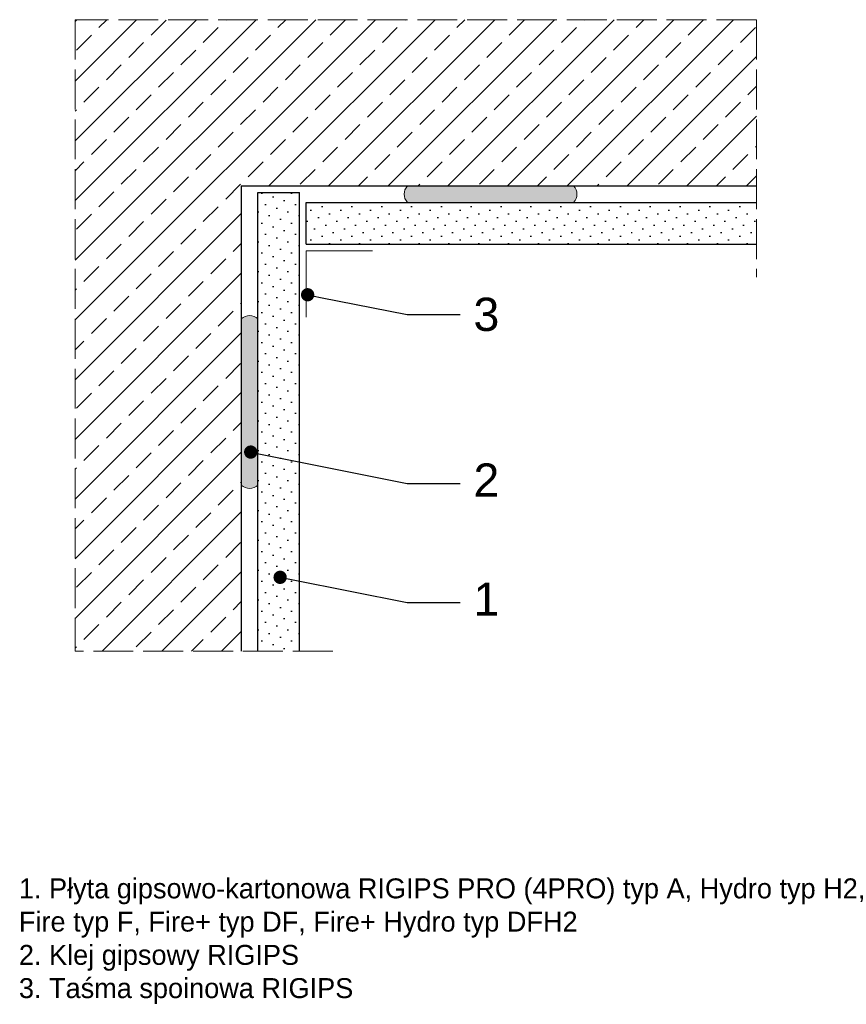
# Model space of a CAD drawing. Header units: millimetres. Extents: x 2183 to 2432, y 1078 to 1374.
import ezdxf
from ezdxf import colors
from ezdxf.entities.mleader import LeaderData, LeaderLine
from ezdxf.math import Vec2, Vec3

# ---------------------------------------------------------------- set-up
doc = ezdxf.new("R2010")
doc.units = ezdxf.units.MM
doc.linetypes.add('ACAD_ISO02W100', pattern=[15, 12, -3])
for name, color, linetype, lineweight in [('_RIGIPS AKCESORIA', 7, 'Continuous', 18), ('_RIGIPS G-K', 7, 'Continuous', 25), ('KRESKOWANIE', 7, 'Continuous', 9), ('OPISY', 7, 'Continuous', 9), ('PRZERYWANA', 7, 'ACAD_ISO02W100', 9)]:
    doc.layers.add(name, color=color, linetype=linetype, lineweight=lineweight)
doc.styles.get("Standard").update_dxf_attribs({"font": 'arial.ttf'})

# ---------------------------------------------------------------- blocks, each defined once
blk = doc.blocks.new('_Dot')
at = {"color": 0, "linetype": 'ByBlock', "lineweight": -2}
blk.add_line((-0.5, 0), (-1, 0), dxfattribs=at)
at = {"color": 0, "linetype": 'ByBlock', "const_width": 0.5}
blk.add_lwpolyline([(-0.25, 0, 1), (0.25, 0, 1)], format="xyb", close=True, dxfattribs=at)

msp = doc.modelspace()

# ---------------------------------------------------------------- hatches: boundary and pattern name
at = {"layer": '_RIGIPS G-K'}
h = msp.add_hatch(dxfattribs=at)
h.set_pattern_fill('DOTS', color=256, scale=2, angle=225, style=0)
h.set_pattern_definition([(225, (-47.5, 15.302), (1.122532, -3.367596), [0, -3.175])])
h.paths.add_polyline_path([(2267.27, 1322.13), (2254.77, 1322.13), (2254.77, 1184.13), (2267.27, 1184.13)])
h = msp.add_hatch(dxfattribs=at)
h.set_pattern_fill('DOTS', color=256, scale=2, angle=135, style=0)
h.set_pattern_definition([(135, (1102.1462, 3621.4037), (-3.367596, -1.122532), [0, -3.175])])
h.paths.add_polyline_path([(2404.77, 1306.63), (2404.77, 1319.13), (2269.27, 1319.13), (2269.27, 1306.63)])
at = {"layer": 'KRESKOWANIE'}
h = msp.add_hatch(dxfattribs=at)
h.set_pattern_fill('ANSI33', color=256, scale=2, style=0)
h.paths.add_polyline_path([(2199.77, 1184.13), (2249.77, 1184.13), (2249.77, 1324.13), (2404.77, 1324.13), (2404.77, 1374.13), (2199.77, 1374.13)])
for points in [[(2349.77, 1319.13, 0.4), (2349.77, 1324.13), (2299.77, 1324.13, 0.4), (2299.77, 1319.13)], [(2254.77, 1284.13, 0.4), (2249.77, 1284.13), (2249.77, 1234.13, 0.4), (2254.77, 1234.13)]]:
    msp.add_hatch(color=256, dxfattribs=at).paths.add_polyline_path(points)

# ---------------------------------------------------------------- linework, layer by layer
for q in [(2249.77, 1184.13), (2404.77, 1324.13)]:
    msp.add_line((2249.77, 1324.13), q)
at = {"layer": '_RIGIPS AKCESORIA'}
msp.add_lwpolyline([(2269.27, 1284.63), (2269.27, 1304.63), (2289.27, 1304.63)], dxfattribs=at)
at = {"layer": '_RIGIPS G-K'}
for p, q in [((2254.77, 1184.13), (2254.77, 1322.13)), ((2254.77, 1322.13), (2267.27, 1322.13)), ((2267.27, 1184.13), (2267.27, 1322.13)), ((2269.27, 1319.13), (2404.77, 1319.13)), ((2269.27, 1306.63), (2269.27, 1319.13)), ((2269.27, 1306.63), (2404.77, 1306.63))]:
    msp.add_line(p, q, dxfattribs=at)
at = {"layer": 'KRESKOWANIE'}
for centre, start, end in [((2302.4, 1321.63), 136.3972, 223.6028), ((2347.15, 1321.63), 316.3972, 43.6028), ((2252.27, 1281.5), 46.3972, 133.6028), ((2252.27, 1236.75), 226.3972, 313.6028)]:
    msp.add_arc(centre, 3.63, start, end, dxfattribs=at)
at = {"layer": 'PRZERYWANA'}
for p, q in [((2404.77, 1374.13), (2199.77, 1374.13)), ((2199.77, 1374.13), (2199.77, 1184.13)), ((2404.77, 1374.13), (2404.77, 1296.63)), ((2277.27, 1184.13), (2199.77, 1184.13))]:
    msp.add_line(p, q, dxfattribs=at)

# ---------------------------------------------------------------- texts
at = {"insert": (2182.83, 1115.78), "char_height": 6, "width": 262.84, "attachment_point": 1}
msp.add_mtext('1. Płyta gipsowo-kartonowa RIGIPS PRO (4PRO) typ A, Hydro typ H2, Fire typ F, Fire+ typ DF, Fire+ Hydro typ DFH2\\P2. Klej gipsowy RIGIPS\\P3. Taśma spoinowa RIGIPS', dxfattribs=at)

# ---------------------------------------------------------------- leaders
at = {"layer": 'OPISY'}
ml = msp.add_multileader_mtext('Standard', dxfattribs=at)
ml.set_content('3', color=256)
ml.set_leader_properties()
ml.set_arrow_properties(name='DOT')
ml.build(insert=Vec2(0, 0))
ctx = ml.context
ctx.base_point, ctx.char_height, ctx.landing_gap_size, ctx.plane_origin = Vec3(2315.64, 1285.4), 10, 4, Vec3(2123.05, 1429.06)
notes = []
notes.append((ctx, [(0, (1, 1, 0), (2299.64, 1285.4), (1, 0), 16, [(0, [(2269.72, 1291.37)], 0, [])])]))
ctx.mtext.insert, ctx.mtext.flow_direction = Vec3(2319.64, 1290.49), 5
ml = msp.add_multileader_mtext('Standard', dxfattribs=at)
ml.set_content('2', color=256)
ml.set_leader_properties()
ml.set_arrow_properties(name='DOT')
ml.build(insert=Vec2(0, 0))
ctx = ml.context
ctx.base_point, ctx.char_height, ctx.landing_gap_size, ctx.plane_origin = Vec3(2315.64, 1234.62), 10, 4, Vec3(2123.05, 1378.28)
notes.append((ctx, [(0, (1, 1, 0), (2299.64, 1234.62), (1, 0), 16, [(0, [(2252.6, 1244.04)], 0, [])])]))
ctx.mtext.insert, ctx.mtext.flow_direction = Vec3(2319.64, 1240.62), 5
ml = msp.add_multileader_mtext('Standard', dxfattribs=at)
ml.set_content('1', color=256)
ml.set_leader_properties()
ml.set_arrow_properties(name='DOT')
ml.build(insert=Vec2(0, 0))
ctx = ml.context
ctx.base_point, ctx.char_height, ctx.landing_gap_size, ctx.plane_origin = Vec3(2315.64, 1198.8), 10, 4, Vec3(2123.05, 1342.46)
notes.append((ctx, [(0, (1, 1, 0), (2299.64, 1198.8), (1, 0), 16, [(0, [(2261.45, 1206.36)], 0, [])])]))
ctx.mtext.insert, ctx.mtext.flow_direction = Vec3(2319.64, 1204.8), 5
for ctx, leaders in notes:
    for number, flags, end, landing, length, lines in leaders:
        leader = LeaderData()
        leader.index, (leader.has_last_leader_line, leader.has_dogleg_vector, leader.attachment_direction) = number, flags
        leader.last_leader_point, leader.dogleg_vector, leader.dogleg_length = Vec3(end), Vec3(landing), length
        for number, points, colour, breaks in lines:
            line = LeaderLine()
            line.index, line.vertices, line.color, line.breaks = number, Vec3.list(points), colors.encode_raw_color(colour), breaks
            leader.lines.append(line)
        ctx.leaders.append(leader)

doc.saveas('drawing.dxf')
